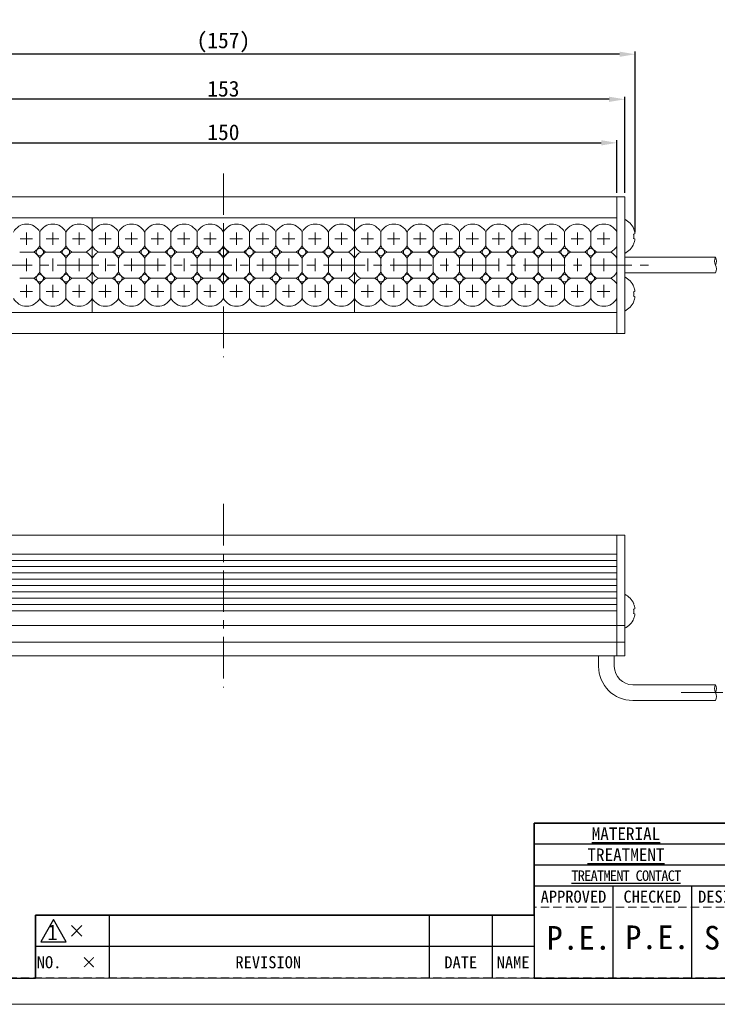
# Model space of a CAD drawing. Header units: millimetres. Extents: x -201 to 202, y 143 to 428.
# Tile 2 of 9: x -82 to 51, y 143 to 330. Entities that reach past the tile are written whole.
import ezdxf
from ezdxf.enums import TextEntityAlignment as Align

# ---------------------------------------------------------------- set-up
doc = ezdxf.new("R2010")
doc.units = ezdxf.units.MM
doc.header["$LTSCALE"] = 0.25
doc.linetypes.add('CENTER', pattern=[50.8, 31.75, -6.35, 6.35, -6.35])
doc.linetypes.add('HIDDEN', pattern=[9.525, 6.35, -3.175])
for name, color, linetype, lineweight in [('BASE', 7, 'Continuous', 20), ('CABLE', 7, 'Continuous', 20), ('CENTER', 1, 'CENTER', 9), ('DIMENSION', 6, 'Continuous', 9), ('LED LENS', 7, 'Continuous', 20), ('MXB8146', 7, 'Continuous', 20), ('SIDE PLATE', 7, 'Continuous', 20)]:
    doc.layers.add(name, color=color, linetype=linetype, lineweight=lineweight)
doc.layers.add('EMPTY LINE', color=252, linetype='Continuous', lineweight=0, plot=False)
doc.layers.add('FORM', color=7, linetype='Continuous')
doc.styles.add('VS Standard', font='msgothic.ttc', dxfattribs={"height": 3})
doc.styles.add('VS Standard(小)', font='txt', dxfattribs={"height": 2.4})
doc.dimstyles.new('VS Standard x1', dxfattribs={"dimtxt": 3, "dimasz": 3, "dimexe": 0.5, "dimexo": 0.8, "dimgap": 0.5, "dimtad": 3, "dimrnd": 0.0001, "dimzin": 9, "dimdsep": 46, "dimtxsty": 'VS Standard', "dimcen": 0, "dimaunit": 1, "dimadec": 0, "dimazin": 2, "dimtfac": 1, "dimtmove": 0, "dimatfit": 2, "dimfxl": 1, "dimtolj": 1, "dimtzin": 0, "dimarcsym": 0})

# ---------------------------------------------------------------- blocks, each defined once
blk = doc.blocks.new('表題欄金物用_ver2.0.0')
at = {"layer": 'FORM', "color": 0}
for p, q in [((-11, 40.5), (-191, 40.5)), ((-191, 40.5), (-191, 28.5)), ((-39, 36.5), (-191, 36.5)), ((-39, 32.5), (-191, 32.5)), ((-11, 28.5), (-191, 28.5)), ((-191, 28.5), (-191, 11)), ((-176, 28.5), (-176, 11)), ((-161, 28.5), (-161, 11)), ((-272, 23), (-286, 23)), ((-286, 23), (-286, 17)), ((-211, 23), (-272, 23)), ((-272, 23), (-272, 17)), ((-211, 23), (-211, 17)), ((-199, 23), (-211, 23)), ((-199, 23), (-199, 17)), ((-191, 23), (-199, 23)), ((-279.19, 21), (-277.19, 19)), ((-279.19, 19), (-277.19, 21)), ((-286, 17), (-286, 11)), ((-272, 17), (-286, 17)), ((-272, 17), (-272, 11)), ((-211, 17), (-272, 17)), ((-211, 17), (-211, 11)), ((-199, 17), (-211, 17)), ((-199, 17), (-199, 11)), ((-191, 17), (-199, 17)), ((-191, 11), (-11, 11))]:
    blk.add_line(p, q, dxfattribs=at)
at = {"layer": 'FORM', "color": 0, "linetype": 'HIDDEN', "lineweight": 9}
blk.add_line((-131, 24.5), (-191, 24.5), dxfattribs=at)
at = {"layer": 'FORM', "color": 0, "lineweight": 15}
blk.add_line((-191, 11), (-286, 11), dxfattribs=at)
at = {"layer": 'FORM', "color": 0}
blk.add_lwpolyline([(-282.58, 22.13), (-285.01, 17.93), (-280.16, 17.93)], close=True, dxfattribs=at)
at = {"layer": 'FORM', "color": 0, "attachment_point": 5}
for s, insert, char_height, width, style in [('{\\LMATERIAL}', (-173.5, 38.5), 2.4, 36.5, 'VS Standard(小)'), ('{\\LTREATMENT}', (-173.5, 34.5), 2.4, 36.5, 'VS Standard(小)'), ('{\\T0.9;\\LTREATMENT CONTACT}', (-173.5, 30.5), 2, 36.5, 'VS Standard(小)'), ('{\\fＭＳ ゴシック|b0|i0|c128|p49;APPROVED}', (-183.5, 26.5), 2.3, 15, 'VS Standard'), ('{\\fＭＳ ゴシック|b0|i0|c128|p49;CHECKED}', (-168.5, 26.5), 2.3, 15, 'VS Standard'), ('{\\fＭＳ ゴシック|b0|i0|c128|p49;DESIGNED}', (-153.5, 26.5), 2.3, 15, 'VS Standard'), ('NO.', (-283.44, 14), 2.3, 14, 'VS Standard'), ('\\pxi-3,l4,t4;×^I', (-276.99, 14), 2.3, 14, 'VS Standard'), ('REVISION', (-241.67, 14), 2.3, 46, 'VS Standard'), ('{\\fMS Gothic|b0|i0|c128|p49;DATE}', (-204.99, 14), 2.3, 12, 'VS Standard'), ('NAME', (-195, 14), 2.3, 8, 'VS Standard')]:
    blk.add_mtext(s, dxfattribs=dict(at, insert=insert, char_height=char_height, width=width, style=style))
at = {"layer": 'FORM', "color": 0, "insert": (-282.79, 19.73), "char_height": 3, "attachment_point": 5, "style": 'VS Standard'}
blk.add_mtext('1', dxfattribs=at)
at = {"layer": 'FORM', "color": 0}
for tag, height, style, p in [('材料', 2.8, 'VS Standard', (-133, 38.5)), ('一般面取', 2.8, 'VS Standard', (-57, 38.5)), ('処理', 2.8, 'VS Standard', (-133, 34.5)), ('仕上', 2.8, 'VS Standard', (-57, 34.5)), ('処理接点', 2.8, 'VS Standard', (-133, 30.5)), ('偏芯', 2.8, 'VS Standard', (-57, 30.5)), ('一般公差', 2.4, 'VS Standard(小)', (-106, 26.31)), ('適用（機種名）', 3.6, 'VS Standard', (-44.75, 24.75)), ('角度', 2.4, 'VS Standard(小)', (-106, 21.94)), ('SCALE', 2.4, 'VS Standard(小)', (-106, 17.56)), ('NAME', 3.5, 'VS Standard', (-44.75, 18.5)), ('DRAW_NO.', 3.5, 'VS Standard', (-44.75, 13.5)), ('DATE', 2.4, 'VS Standard(小)', (-106, 13.19))]:
    blk.add_attdef(tag, text='', height=height, dxfattribs=dict(at, style=style)).set_placement(p, align=Align.MIDDLE_CENTER)
at = {"layer": 'FORM', "color": 0, "style": 'VS Standard'}
for tag, p in [('APPROVED', (-182.5, 15.06)), ('CHECKED', (-167.5, 15.18)), ('DESIGNED', (-152.5, 15.09)), ('DRAWN', (-137.5, 15.23))]:
    blk.add_attdef(tag, text='', height=4.5, dxfattribs=at).set_placement(p, align=Align.BOTTOM_CENTER)
blk = doc.blocks.new('*D122')
at = {"layer": 'Defpoints', "color": 0}
for p in [(32.28, 306.92), (-117.72, 296.6), (32.28, 296.6)]:
    blk.add_point(p, dxfattribs=at)
at = {"layer": 'DIMENSION', "color": 0, "lineweight": -2}
for p, q in [((-117.72, 297.4), (-117.72, 307.42)), ((-114.72, 306.92), (29.28, 306.92)), ((32.28, 297.4), (32.28, 307.42))]:
    blk.add_line(p, q, dxfattribs=at)
at = {"layer": 'DIMENSION', "color": 0}
for points in [[(-114.72, 307.42), (-114.72, 306.42), (-117.72, 306.92)], [(29.28, 306.42), (29.28, 307.42), (32.28, 306.92)]]:
    blk.add_solid(points, dxfattribs=at)
at = {"layer": 'DIMENSION', "color": 0, "insert": (-42.72, 308.92), "char_height": 3, "attachment_point": 5, "style": 'VS Standard'}
blk.add_mtext('\\A1;150', dxfattribs=at)
blk = doc.blocks.new('*D123')
at = {"layer": 'Defpoints', "color": 0}
for p in [(-119.22, 315.21), (-119.22, 296.6), (33.78, 296.6)]:
    blk.add_point(p, dxfattribs=at)
at = {"layer": 'DIMENSION', "color": 0, "lineweight": -2}
for p, q in [((-119.22, 297.4), (-119.22, 315.71)), ((33.78, 297.4), (33.78, 315.71)), ((30.78, 315.21), (-116.22, 315.21))]:
    blk.add_line(p, q, dxfattribs=at)
at = {"layer": 'DIMENSION', "color": 0}
for points in [[(-116.22, 315.71), (-116.22, 314.71), (-119.22, 315.21)], [(30.78, 314.71), (30.78, 315.71), (33.78, 315.21)]]:
    blk.add_solid(points, dxfattribs=at)
at = {"layer": 'DIMENSION', "color": 0, "insert": (-42.72, 317.21), "char_height": 3, "attachment_point": 5, "style": 'VS Standard'}
blk.add_mtext('\\A1;153', dxfattribs=at)
blk = doc.blocks.new('*D124')
at = {"layer": 'Defpoints', "color": 0}
for p in [(-121.22, 323.8), (-121.22, 289.15), (35.78, 289.12)]:
    blk.add_point(p, dxfattribs=at)
at = {"layer": 'DIMENSION', "color": 0, "lineweight": -2}
for p, q in [((-121.22, 289.95), (-121.22, 324.3)), ((32.78, 323.8), (-118.22, 323.8)), ((35.78, 289.92), (35.78, 324.3))]:
    blk.add_line(p, q, dxfattribs=at)
at = {"layer": 'DIMENSION', "color": 0}
for points in [[(-118.22, 324.3), (-118.22, 323.3), (-121.22, 323.8)], [(32.78, 323.3), (32.78, 324.3), (35.78, 323.8)]]:
    blk.add_solid(points, dxfattribs=at)
at = {"layer": 'DIMENSION', "color": 0, "insert": (-42.72, 326.05), "char_height": 3, "attachment_point": 5, "style": 'VS Standard'}
blk.add_mtext('\\A1;\\A1;(157)', dxfattribs=at)

msp = doc.modelspace()

# ---------------------------------------------------------------- linework, layer by layer
at = {"layer": 'BASE'}
for p, q in [((-117.72, 296.604), (32.28, 296.604)), ((32.28, 296.604), (32.28, 270.604)), ((-117.72, 292.604), (32.28, 292.604)), ((32.28, 292.604), (-19.22, 292.604)), ((32.28, 274.604), (-117.72, 274.604)), ((-19.22, 274.604), (32.28, 274.604)), ((32.28, 270.604), (-117.72, 270.604)), ((-117.72, 232.151), (32.28, 232.151)), ((32.28, 232.151), (32.28, 209.151)), ((32.28, 232.151), (32.28, 209.151)), ((32.28, 228.551), (-117.72, 228.551)), ((-117.72, 227.351), (32.28, 227.351)), ((32.28, 226.151), (-117.72, 226.151)), ((-117.72, 224.951), (32.28, 224.951)), ((32.28, 223.751), (-117.72, 223.751)), ((-117.72, 222.551), (32.28, 222.551)), ((32.28, 221.351), (-117.72, 221.351)), ((-117.72, 220.151), (32.28, 220.151)), ((32.28, 218.951), (-117.72, 218.951)), ((-117.72, 217.751), (32.28, 217.751)), ((32.28, 214.951), (-117.72, 214.951)), ((-117.72, 211.751), (32.28, 211.751)), ((32.28, 209.151), (-117.72, 209.151))]:
    msp.add_line(p, q, dxfattribs=at)
at = {"layer": 'CABLE'}
for p, q in [((51.049, 285.104), (33.78, 285.104)), ((51.057, 282.156), (33.78, 282.156)), ((28.78, 209.151), (28.78, 207.151)), ((31.78, 207.151), (31.78, 209.151)), ((51.057, 203.651), (35.28, 203.651)), ((35.28, 200.651), (51.057, 200.651))]:
    msp.add_line(p, q, dxfattribs=at)
for centre, radius, start, end in [((52.323, 284.367), 1.465, 149.79641, 210.20359), ((49.791, 284.367), 1.465, 329.79641, 30.20359), ((49.791, 282.893), 1.465, 329.79641, 30.20359), ((35.28, 207.151), 6.5, 180, 270), ((35.28, 207.151), 3.5, 180, 270), ((52.323, 202.914), 1.465, 149.79641, 210.20359), ((49.791, 202.914), 1.465, 329.79641, 30.20359), ((49.694, 201.414), 1.562, 330.75211, 29.24789)]:
    msp.add_arc(centre, radius, start, end, dxfattribs=at)
at = {"layer": 'CENTER'}
for p, q in [((-42.72, 301.104), (-42.72, 266.104)), ((-125.22, 283.604), (39.78, 283.604)), ((-42.72, 238.151), (-42.72, 203.151)), ((44.496, 202.177), (57.618, 202.177))]:
    msp.add_line(p, q, dxfattribs=at)
at = {"layer": 'CENTER', "ltscale": 0.3}
for p, q in [((-80.22, 289.854), (-80.22, 287.354)), ((-75.22, 289.854), (-75.22, 287.354)), ((-70.22, 289.854), (-70.22, 287.354)), ((-65.22, 289.854), (-65.22, 287.354)), ((-60.22, 289.854), (-60.22, 287.354)), ((-55.22, 289.854), (-55.22, 287.354)), ((-50.22, 289.854), (-50.22, 287.354)), ((-45.22, 289.854), (-45.22, 287.354)), ((-40.22, 289.854), (-40.22, 287.354)), ((-35.22, 289.854), (-35.22, 287.354)), ((-30.22, 289.854), (-30.22, 287.354)), ((-25.22, 289.854), (-25.22, 287.354)), ((-20.22, 289.854), (-20.22, 287.354)), ((-15.22, 289.854), (-15.22, 287.354)), ((-10.22, 289.854), (-10.22, 287.354)), ((-5.22, 289.854), (-5.22, 287.354)), ((-0.22, 289.854), (-0.22, 287.354)), ((4.78, 289.854), (4.78, 287.354)), ((9.78, 289.854), (9.78, 287.354)), ((14.78, 289.854), (14.78, 287.354)), ((19.78, 289.854), (19.78, 287.354)), ((24.78, 289.854), (24.78, 287.354)), ((29.78, 289.854), (29.78, 287.354)), ((-81.47, 288.604), (-78.97, 288.604)), ((-76.47, 288.604), (-73.97, 288.604)), ((-71.47, 288.604), (-68.97, 288.604)), ((-66.47, 288.604), (-63.97, 288.604)), ((-61.47, 288.604), (-58.97, 288.604)), ((-56.47, 288.604), (-53.97, 288.604)), ((-51.47, 288.604), (-48.97, 288.604)), ((-46.47, 288.604), (-43.97, 288.604)), ((-41.47, 288.604), (-38.97, 288.604)), ((-36.47, 288.604), (-33.97, 288.604)), ((-31.47, 288.604), (-28.97, 288.604)), ((-26.47, 288.604), (-23.97, 288.604)), ((-21.47, 288.604), (-18.97, 288.604)), ((-16.47, 288.604), (-13.97, 288.604)), ((-11.47, 288.604), (-8.97, 288.604)), ((-6.47, 288.604), (-3.97, 288.604)), ((-1.47, 288.604), (1.03, 288.604)), ((3.53, 288.604), (6.03, 288.604)), ((8.53, 288.604), (11.03, 288.604)), ((13.53, 288.604), (16.03, 288.604)), ((18.53, 288.604), (21.03, 288.604)), ((23.53, 288.604), (26.03, 288.604)), ((28.53, 288.604), (31.03, 288.604)), ((-80.22, 284.854), (-80.22, 282.354)), ((-75.22, 284.854), (-75.22, 282.354)), ((-70.22, 284.854), (-70.22, 282.354)), ((-65.22, 284.854), (-65.22, 282.354)), ((-60.22, 284.854), (-60.22, 282.354)), ((-55.22, 284.854), (-55.22, 282.354)), ((-50.22, 284.854), (-50.22, 282.354)), ((-45.22, 284.854), (-45.22, 282.354)), ((-40.22, 284.854), (-40.22, 282.354)), ((-35.22, 284.854), (-35.22, 282.354)), ((-30.22, 284.854), (-30.22, 282.354)), ((-25.22, 284.854), (-25.22, 282.354)), ((-20.22, 284.854), (-20.22, 282.354)), ((-15.22, 284.854), (-15.22, 282.354)), ((-10.22, 284.854), (-10.22, 282.354)), ((-5.22, 284.854), (-5.22, 282.354)), ((-0.22, 284.854), (-0.22, 282.354)), ((4.78, 284.854), (4.78, 282.354)), ((9.78, 284.854), (9.78, 282.354)), ((14.78, 284.854), (14.78, 282.354)), ((19.78, 284.854), (19.78, 282.354)), ((24.78, 284.854), (24.78, 282.354)), ((29.78, 284.854), (29.78, 282.354)), ((-80.22, 279.854), (-80.22, 277.354)), ((-75.22, 279.854), (-75.22, 277.354)), ((-70.22, 279.854), (-70.22, 277.354)), ((-65.22, 279.854), (-65.22, 277.354)), ((-60.22, 279.854), (-60.22, 277.354)), ((-55.22, 279.854), (-55.22, 277.354)), ((-50.22, 279.854), (-50.22, 277.354)), ((-45.22, 279.854), (-45.22, 277.354)), ((-40.22, 279.854), (-40.22, 277.354)), ((-35.22, 279.854), (-35.22, 277.354)), ((-30.22, 279.854), (-30.22, 277.354)), ((-25.22, 279.854), (-25.22, 277.354)), ((-20.22, 279.854), (-20.22, 277.354)), ((-15.22, 279.854), (-15.22, 277.354)), ((-10.22, 279.854), (-10.22, 277.354)), ((-5.22, 279.854), (-5.22, 277.354)), ((-0.22, 279.854), (-0.22, 277.354)), ((4.78, 279.854), (4.78, 277.354)), ((9.78, 279.854), (9.78, 277.354)), ((14.78, 279.854), (14.78, 277.354)), ((19.78, 279.854), (19.78, 277.354)), ((24.78, 279.854), (24.78, 277.354)), ((29.78, 279.854), (29.78, 277.354)), ((-81.47, 278.604), (-78.97, 278.604)), ((-76.47, 278.604), (-73.97, 278.604)), ((-71.47, 278.604), (-68.97, 278.604)), ((-66.47, 278.604), (-63.97, 278.604)), ((-61.47, 278.604), (-58.97, 278.604)), ((-56.47, 278.604), (-53.97, 278.604)), ((-51.47, 278.604), (-48.97, 278.604)), ((-46.47, 278.604), (-43.97, 278.604)), ((-41.47, 278.604), (-38.97, 278.604)), ((-36.47, 278.604), (-33.97, 278.604)), ((-31.47, 278.604), (-28.97, 278.604)), ((-26.47, 278.604), (-23.97, 278.604)), ((-21.47, 278.604), (-18.97, 278.604)), ((-16.47, 278.604), (-13.97, 278.604)), ((-11.47, 278.604), (-8.97, 278.604)), ((-6.47, 278.604), (-3.97, 278.604)), ((-1.47, 278.604), (1.03, 278.604)), ((3.53, 278.604), (6.03, 278.604)), ((8.53, 278.604), (11.03, 278.604)), ((13.53, 278.604), (16.03, 278.604)), ((18.53, 278.604), (21.03, 278.604)), ((23.53, 278.604), (26.03, 278.604)), ((28.53, 278.604), (31.03, 278.604))]:
    msp.add_line(p, q, dxfattribs=at)
at = {"layer": 'EMPTY LINE'}
msp.add_line((-201.5, 142.75), (201.5, 142.75), dxfattribs=at)
at = {"layer": 'FORM', "linetype": 'HIDDEN'}
msp.add_lwpolyline([(-196.5, 422.75), (196.5, 422.75), (196.5, 147.75), (-196.5, 147.75)], close=True, dxfattribs=at)
at = {"layer": 'FORM'}
msp.add_lwpolyline([(-196.5, 422.75), (-196.5, 147.75), (-78.5, 147.75), (-78.5, 159.75), (16.5, 159.75), (16.5, 177.25), (196.5, 177.25), (196.5, 422.75), (-196.5, 422.75)], close=True, dxfattribs=at)
at = {"layer": 'LED LENS'}
for p, q in [((-67.72, 292.604), (-117.72, 292.604)), ((-67.72, 289.927), (-67.72, 292.604)), ((-17.72, 292.604), (-67.72, 292.604)), ((-67.72, 292.604), (-67.72, 289.927)), ((-17.72, 289.927), (-17.72, 292.604)), ((32.28, 292.604), (-17.72, 292.604)), ((-17.72, 292.604), (-17.72, 289.927)), ((32.28, 289.927), (32.28, 292.604)), ((-77.72, 289.927), (-77.72, 288.604)), ((-72.72, 289.927), (-72.72, 288.604)), ((-67.72, 289.927), (-67.72, 288.604)), ((-67.72, 287.281), (-67.72, 289.927)), ((-62.72, 289.927), (-62.72, 288.604)), ((-57.72, 289.927), (-57.72, 288.604)), ((-52.72, 289.927), (-52.72, 288.604)), ((-47.72, 289.927), (-47.72, 288.604)), ((-42.72, 289.927), (-42.72, 288.604)), ((-37.72, 289.927), (-37.72, 288.604)), ((-32.72, 289.927), (-32.72, 288.604)), ((-27.72, 289.927), (-27.72, 288.604)), ((-22.72, 289.927), (-22.72, 288.604)), ((-17.72, 289.927), (-17.72, 288.604)), ((-17.72, 287.281), (-17.72, 289.927)), ((-12.72, 289.927), (-12.72, 288.604)), ((-7.72, 289.927), (-7.72, 288.604)), ((-2.72, 289.927), (-2.72, 288.604)), ((2.28, 289.927), (2.28, 288.604)), ((7.28, 289.927), (7.28, 288.604)), ((12.28, 289.927), (12.28, 288.604)), ((17.28, 289.927), (17.28, 288.604)), ((22.28, 289.927), (22.28, 288.604)), ((27.28, 289.927), (27.28, 288.604)), ((32.28, 289.927), (32.28, 288.604)), ((-77.72, 288.604), (-77.72, 287.281)), ((-72.72, 288.604), (-72.72, 287.281)), ((-67.72, 288.604), (-67.72, 287.281)), ((-67.72, 284.927), (-67.72, 287.281)), ((-67.72, 287.281), (-67.72, 284.927)), ((-62.72, 288.604), (-62.72, 287.281)), ((-57.72, 288.604), (-57.72, 287.281)), ((-52.72, 288.604), (-52.72, 287.281)), ((-47.72, 288.604), (-47.72, 287.281)), ((-42.72, 288.604), (-42.72, 287.281)), ((-37.72, 288.604), (-37.72, 287.281)), ((-32.72, 288.604), (-32.72, 287.281)), ((-27.72, 288.604), (-27.72, 287.281)), ((-22.72, 288.604), (-22.72, 287.281)), ((-17.72, 288.604), (-17.72, 287.281)), ((-17.72, 284.927), (-17.72, 287.281)), ((-17.72, 287.281), (-17.72, 284.927)), ((-12.72, 288.604), (-12.72, 287.281)), ((-7.72, 288.604), (-7.72, 287.281)), ((-2.72, 288.604), (-2.72, 287.281)), ((2.28, 288.604), (2.28, 287.281)), ((7.28, 288.604), (7.28, 287.281)), ((12.28, 288.604), (12.28, 287.281)), ((17.28, 288.604), (17.28, 287.281)), ((22.28, 288.604), (22.28, 287.281)), ((27.28, 288.604), (27.28, 287.281)), ((32.28, 288.604), (32.28, 287.281)), ((32.28, 284.927), (32.28, 287.281)), ((-81.543, 286.104), (-78.897, 286.104)), ((-76.543, 286.104), (-73.897, 286.104)), ((-71.543, 286.104), (-68.897, 286.104)), ((-66.543, 286.104), (-63.897, 286.104)), ((-61.543, 286.104), (-58.897, 286.104)), ((-56.543, 286.104), (-53.897, 286.104)), ((-51.543, 286.104), (-48.897, 286.104)), ((-46.543, 286.104), (-43.897, 286.104)), ((-41.543, 286.104), (-38.897, 286.104)), ((-36.543, 286.104), (-33.897, 286.104)), ((-31.543, 286.104), (-28.897, 286.104)), ((-26.543, 286.104), (-23.897, 286.104)), ((-21.543, 286.104), (-18.897, 286.104)), ((-16.543, 286.104), (-13.897, 286.104)), ((-11.543, 286.104), (-8.897, 286.104)), ((-6.543, 286.104), (-3.897, 286.104)), ((-1.543, 286.104), (1.103, 286.104)), ((3.457, 286.104), (6.103, 286.104)), ((8.457, 286.104), (11.103, 286.104)), ((13.457, 286.104), (16.103, 286.104)), ((18.457, 286.104), (21.103, 286.104)), ((23.457, 286.104), (26.103, 286.104)), ((28.457, 286.104), (31.103, 286.104)), ((-77.72, 284.927), (-77.72, 283.604)), ((-77.72, 283.604), (-77.72, 282.281)), ((-72.72, 284.927), (-72.72, 283.604)), ((-72.72, 283.604), (-72.72, 282.281)), ((-67.72, 284.927), (-67.72, 283.604)), ((-67.72, 282.281), (-67.72, 284.927)), ((-67.72, 283.604), (-67.72, 282.281)), ((-62.72, 284.927), (-62.72, 283.604)), ((-62.72, 283.604), (-62.72, 282.281)), ((-57.72, 284.927), (-57.72, 283.604)), ((-57.72, 283.604), (-57.72, 282.281)), ((-52.72, 284.927), (-52.72, 283.604)), ((-52.72, 283.604), (-52.72, 282.281)), ((-47.72, 284.927), (-47.72, 283.604)), ((-47.72, 283.604), (-47.72, 282.281)), ((-42.72, 284.927), (-42.72, 283.604)), ((-42.72, 283.604), (-42.72, 282.281)), ((-37.72, 284.927), (-37.72, 283.604)), ((-37.72, 283.604), (-37.72, 282.281)), ((-32.72, 284.927), (-32.72, 283.604)), ((-32.72, 283.604), (-32.72, 282.281)), ((-27.72, 284.927), (-27.72, 283.604)), ((-27.72, 283.604), (-27.72, 282.281)), ((-22.72, 284.927), (-22.72, 283.604)), ((-22.72, 283.604), (-22.72, 282.281)), ((-17.72, 284.927), (-17.72, 283.604)), ((-17.72, 282.281), (-17.72, 284.927)), ((-17.72, 283.604), (-17.72, 282.281)), ((-12.72, 284.927), (-12.72, 283.604)), ((-12.72, 283.604), (-12.72, 282.281)), ((-7.72, 284.927), (-7.72, 283.604)), ((-7.72, 283.604), (-7.72, 282.281)), ((-2.72, 284.927), (-2.72, 283.604)), ((-2.72, 283.604), (-2.72, 282.281)), ((2.28, 284.927), (2.28, 283.604)), ((2.28, 283.604), (2.28, 282.281)), ((7.28, 284.927), (7.28, 283.604)), ((7.28, 283.604), (7.28, 282.281)), ((12.28, 284.927), (12.28, 283.604)), ((12.28, 283.604), (12.28, 282.281)), ((17.28, 284.927), (17.28, 283.604)), ((17.28, 283.604), (17.28, 282.281)), ((22.28, 284.927), (22.28, 283.604)), ((22.28, 283.604), (22.28, 282.281)), ((27.28, 284.927), (27.28, 283.604)), ((27.28, 283.604), (27.28, 282.281)), ((32.28, 284.927), (32.28, 283.604)), ((32.28, 283.604), (32.28, 282.281)), ((-67.72, 279.927), (-67.72, 282.281)), ((-67.72, 282.281), (-67.72, 279.927)), ((-17.72, 279.927), (-17.72, 282.281)), ((-17.72, 282.281), (-17.72, 279.927)), ((32.28, 279.927), (32.28, 282.281)), ((-81.543, 281.104), (-78.897, 281.104)), ((-77.72, 279.927), (-77.72, 278.604)), ((-76.543, 281.104), (-73.897, 281.104)), ((-72.72, 279.927), (-72.72, 278.604)), ((-71.543, 281.104), (-68.897, 281.104)), ((-67.72, 279.927), (-67.72, 278.604)), ((-67.72, 277.281), (-67.72, 279.927)), ((-63.897, 281.104), (-66.543, 281.104)), ((-62.72, 278.604), (-62.72, 279.927)), ((-61.543, 281.104), (-58.897, 281.104)), ((-57.72, 279.927), (-57.72, 278.604)), ((-56.543, 281.104), (-53.897, 281.104)), ((-52.72, 279.927), (-52.72, 278.604)), ((-51.543, 281.104), (-48.897, 281.104)), ((-47.72, 279.927), (-47.72, 278.604)), ((-46.543, 281.104), (-43.897, 281.104)), ((-42.72, 279.927), (-42.72, 278.604)), ((-41.543, 281.104), (-38.897, 281.104)), ((-37.72, 279.927), (-37.72, 278.604)), ((-36.543, 281.104), (-33.897, 281.104)), ((-32.72, 279.927), (-32.72, 278.604)), ((-31.543, 281.104), (-28.897, 281.104)), ((-27.72, 279.927), (-27.72, 278.604)), ((-26.543, 281.104), (-23.897, 281.104)), ((-22.72, 279.927), (-22.72, 278.604)), ((-21.543, 281.104), (-18.897, 281.104)), ((-17.72, 279.927), (-17.72, 278.604)), ((-17.72, 277.281), (-17.72, 279.927)), ((-13.897, 281.104), (-16.543, 281.104)), ((-12.72, 278.604), (-12.72, 279.927)), ((-11.543, 281.104), (-8.897, 281.104)), ((-7.72, 279.927), (-7.72, 278.604)), ((-6.543, 281.104), (-3.897, 281.104)), ((-2.72, 279.927), (-2.72, 278.604)), ((-1.543, 281.104), (1.103, 281.104)), ((2.28, 279.927), (2.28, 278.604)), ((3.457, 281.104), (6.103, 281.104)), ((7.28, 279.927), (7.28, 278.604)), ((8.457, 281.104), (11.103, 281.104)), ((12.28, 279.927), (12.28, 278.604)), ((13.457, 281.104), (16.103, 281.104)), ((17.28, 279.927), (17.28, 278.604)), ((18.457, 281.104), (21.103, 281.104)), ((22.28, 279.927), (22.28, 278.604)), ((23.457, 281.104), (26.103, 281.104)), ((27.28, 279.927), (27.28, 278.604)), ((28.457, 281.104), (31.103, 281.104)), ((32.28, 279.927), (32.28, 278.604)), ((-77.72, 278.604), (-77.72, 277.281)), ((-72.72, 278.604), (-72.72, 277.281)), ((-67.72, 278.604), (-67.72, 277.281)), ((-62.72, 277.281), (-62.72, 278.604)), ((-57.72, 278.604), (-57.72, 277.281)), ((-52.72, 278.604), (-52.72, 277.281)), ((-47.72, 278.604), (-47.72, 277.281)), ((-42.72, 278.604), (-42.72, 277.281)), ((-37.72, 278.604), (-37.72, 277.281)), ((-32.72, 278.604), (-32.72, 277.281)), ((-27.72, 278.604), (-27.72, 277.281)), ((-22.72, 278.604), (-22.72, 277.281)), ((-17.72, 278.604), (-17.72, 277.281)), ((-12.72, 277.281), (-12.72, 278.604)), ((-7.72, 278.604), (-7.72, 277.281)), ((-2.72, 278.604), (-2.72, 277.281)), ((2.28, 278.604), (2.28, 277.281)), ((7.28, 278.604), (7.28, 277.281)), ((12.28, 278.604), (12.28, 277.281)), ((17.28, 278.604), (17.28, 277.281)), ((22.28, 278.604), (22.28, 277.281)), ((27.28, 278.604), (27.28, 277.281)), ((32.28, 278.604), (32.28, 277.281)), ((-67.72, 274.604), (-67.72, 277.281)), ((-67.72, 277.281), (-67.72, 274.604)), ((-17.72, 274.604), (-17.72, 277.281)), ((-17.72, 277.281), (-17.72, 274.604)), ((32.28, 274.604), (32.28, 277.281)), ((-117.72, 274.604), (-67.72, 274.604)), ((-67.72, 274.604), (-17.72, 274.604)), ((-17.72, 274.604), (32.28, 274.604))]:
    msp.add_line(p, q, dxfattribs=at)
for centre in [(-77.72, 286.104), (-72.72, 286.104), (-62.72, 286.104), (-57.72, 286.104), (-52.72, 286.104), (-47.72, 286.104), (-42.72, 286.104), (-37.72, 286.104), (-32.72, 286.104), (-27.72, 286.104), (-22.72, 286.104), (-12.72, 286.104), (-7.72, 286.104), (-2.72, 286.104), (2.28, 286.104), (7.28, 286.104), (12.28, 286.104), (17.28, 286.104), (22.28, 286.104), (27.28, 286.104), (-77.72, 281.104), (-72.72, 281.104), (-62.72, 281.104), (-57.72, 281.104), (-52.72, 281.104), (-47.72, 281.104), (-42.72, 281.104), (-37.72, 281.104), (-32.72, 281.104), (-27.72, 281.104), (-22.72, 281.104), (-12.72, 281.104), (-7.72, 281.104), (-2.72, 281.104), (2.28, 281.104), (7.28, 281.104), (12.28, 281.104), (17.28, 281.104), (22.28, 281.104), (27.28, 281.104)]:
    msp.add_circle(centre, 0.7, dxfattribs=at)
for centre, start, end in [((-80.22, 288.604), 27.88557, 152.11443), ((-75.22, 288.604), 27.88557, 152.11443), ((-70.22, 288.604), 27.88557, 152.11443), ((-65.22, 288.604), 27.88557, 152.11443), ((-60.22, 288.604), 27.88557, 152.11443), ((-55.22, 288.604), 27.88557, 152.11443), ((-50.22, 288.604), 27.88557, 152.11443), ((-45.22, 288.604), 27.88557, 152.11443), ((-40.22, 288.604), 27.88557, 152.11443), ((-35.22, 288.604), 27.88557, 152.11443), ((-30.22, 288.604), 27.88557, 152.11443), ((-25.22, 288.604), 27.88557, 152.11443), ((-20.22, 288.604), 27.88557, 152.11443), ((-15.22, 288.604), 27.88557, 152.11443), ((-10.22, 288.604), 27.88557, 152.11443), ((-5.22, 288.604), 27.88557, 152.11443), ((-0.22, 288.604), 27.88557, 152.11443), ((4.78, 288.604), 27.88557, 152.11443), ((9.78, 288.604), 27.88557, 152.11443), ((14.78, 288.604), 27.88557, 152.11443), ((19.78, 288.604), 27.88557, 152.11443), ((24.78, 288.604), 27.88557, 152.11443), ((29.78, 288.604), 27.88557, 152.11443), ((-80.22, 288.604), 315, 332.11443), ((-75.22, 288.604), 207.88557, 225), ((-75.22, 288.604), 315, 332.11443), ((-70.22, 288.604), 207.88557, 225), ((-70.22, 288.604), 297.88557, 332.11443), ((-65.22, 288.604), 207.88557, 242.11443), ((-65.22, 288.604), 315, 332.11443), ((-60.22, 288.604), 207.88557, 225), ((-60.22, 288.604), 315, 332.11443), ((-55.22, 288.604), 207.88557, 225), ((-55.22, 288.604), 315, 332.11443), ((-50.22, 288.604), 207.88557, 225), ((-50.22, 288.604), 315, 332.11443), ((-45.22, 288.604), 207.88557, 225), ((-45.22, 288.604), 315, 332.11443), ((-40.22, 288.604), 207.88557, 225), ((-40.22, 288.604), 315, 332.11443), ((-35.22, 288.604), 207.88557, 225), ((-35.22, 288.604), 315, 332.11443), ((-30.22, 288.604), 207.88557, 225), ((-30.22, 288.604), 315, 332.11443), ((-25.22, 288.604), 207.88557, 225), ((-25.22, 288.604), 315, 332.11443), ((-20.22, 288.604), 207.88557, 225), ((-20.22, 288.604), 297.88557, 332.11443), ((-15.22, 288.604), 207.88557, 242.11443), ((-15.22, 288.604), 315, 332.11443), ((-10.22, 288.604), 207.88557, 225), ((-10.22, 288.604), 315, 332.11443), ((-5.22, 288.604), 207.88557, 225), ((-5.22, 288.604), 315, 332.11443), ((-0.22, 288.604), 207.88557, 225), ((-0.22, 288.604), 315, 332.11443), ((4.78, 288.604), 207.88557, 225), ((4.78, 288.604), 315, 332.11443), ((9.78, 288.604), 207.88557, 225), ((9.78, 288.604), 315, 332.11443), ((14.78, 288.604), 207.88557, 225), ((14.78, 288.604), 315, 332.11443), ((19.78, 288.604), 207.88557, 225), ((19.78, 288.604), 315, 332.11443), ((24.78, 288.604), 207.88557, 225), ((24.78, 288.604), 315, 332.11443), ((29.78, 288.604), 207.88557, 225), ((29.78, 288.604), 297.88557, 332.11443), ((-80.22, 288.604), 297.88557, 315), ((-80.22, 283.604), 45, 62.11443), ((-80.22, 283.604), 27.88557, 45), ((-75.22, 283.604), 135, 152.11443), ((-75.22, 288.604), 225, 242.11443), ((-75.22, 283.604), 117.88557, 135), ((-75.22, 288.604), 297.88557, 315), ((-75.22, 283.604), 45, 62.11443), ((-75.22, 283.604), 27.88557, 45), ((-70.22, 283.604), 135, 152.11443), ((-70.22, 288.604), 225, 242.11443), ((-70.22, 283.604), 117.88557, 135), ((-70.22, 283.604), 27.88557, 62.11443), ((-65.22, 283.604), 117.88557, 152.11443), ((-65.22, 288.604), 297.88557, 315), ((-65.22, 283.604), 45, 62.11443), ((-65.22, 283.604), 27.88557, 45), ((-60.22, 283.604), 135, 152.11443), ((-60.22, 288.604), 225, 242.11443), ((-60.22, 283.604), 117.88557, 135), ((-60.22, 288.604), 297.88557, 315), ((-60.22, 283.604), 45, 62.11443), ((-60.22, 283.604), 27.88557, 45), ((-55.22, 283.604), 135, 152.11443), ((-55.22, 288.604), 225, 242.11443), ((-55.22, 283.604), 117.88557, 135), ((-55.22, 288.604), 297.88557, 315), ((-55.22, 283.604), 45, 62.11443), ((-55.22, 283.604), 27.88557, 45), ((-50.22, 283.604), 135, 152.11443), ((-50.22, 288.604), 225, 242.11443), ((-50.22, 283.604), 117.88557, 135), ((-50.22, 288.604), 297.88557, 315), ((-50.22, 283.604), 45, 62.11443), ((-50.22, 283.604), 27.88557, 45), ((-45.22, 283.604), 135, 152.11443), ((-45.22, 288.604), 225, 242.11443), ((-45.22, 283.604), 117.88557, 135), ((-45.22, 288.604), 297.88557, 315), ((-45.22, 283.604), 45, 62.11443), ((-45.22, 283.604), 27.88557, 45), ((-40.22, 283.604), 135, 152.11443), ((-40.22, 288.604), 225, 242.11443), ((-40.22, 283.604), 117.88557, 135), ((-40.22, 288.604), 297.88557, 315), ((-40.22, 283.604), 45, 62.11443), ((-40.22, 283.604), 27.88557, 45), ((-35.22, 283.604), 135, 152.11443), ((-35.22, 288.604), 225, 242.11443), ((-35.22, 283.604), 117.88557, 135), ((-35.22, 288.604), 297.88557, 315), ((-35.22, 283.604), 45, 62.11443), ((-35.22, 283.604), 27.88557, 45), ((-30.22, 283.604), 135, 152.11443), ((-30.22, 288.604), 225, 242.11443), ((-30.22, 283.604), 117.88557, 135), ((-30.22, 288.604), 297.88557, 315), ((-30.22, 283.604), 45, 62.11443), ((-30.22, 283.604), 27.88557, 45), ((-25.22, 283.604), 135, 152.11443), ((-25.22, 288.604), 225, 242.11443), ((-25.22, 283.604), 117.88557, 135), ((-25.22, 288.604), 297.88557, 315), ((-25.22, 283.604), 45, 62.11443), ((-25.22, 283.604), 27.88557, 45), ((-20.22, 283.604), 135, 152.11443), ((-20.22, 288.604), 225, 242.11443), ((-20.22, 283.604), 117.88557, 135), ((-20.22, 283.604), 27.88557, 62.11443), ((-15.22, 283.604), 117.88557, 152.11443), ((-15.22, 288.604), 297.88557, 315), ((-15.22, 283.604), 45, 62.11443), ((-15.22, 283.604), 27.88557, 45), ((-10.22, 283.604), 135, 152.11443), ((-10.22, 288.604), 225, 242.11443), ((-10.22, 283.604), 117.88557, 135), ((-10.22, 288.604), 297.88557, 315), ((-10.22, 283.604), 45, 62.11443), ((-10.22, 283.604), 27.88557, 45), ((-5.22, 283.604), 135, 152.11443), ((-5.22, 288.604), 225, 242.11443), ((-5.22, 283.604), 117.88557, 135), ((-5.22, 288.604), 297.88557, 315), ((-5.22, 283.604), 45, 62.11443), ((-5.22, 283.604), 27.88557, 45), ((-0.22, 283.604), 135, 152.11443), ((-0.22, 288.604), 225, 242.11443), ((-0.22, 283.604), 117.88557, 135), ((-0.22, 288.604), 297.88557, 315), ((-0.22, 283.604), 45, 62.11443), ((-0.22, 283.604), 27.88557, 45), ((4.78, 283.604), 135, 152.11443), ((4.78, 288.604), 225, 242.11443), ((4.78, 283.604), 117.88557, 135), ((4.78, 288.604), 297.88557, 315), ((4.78, 283.604), 45, 62.11443), ((4.78, 283.604), 27.88557, 45), ((9.78, 283.604), 135, 152.11443), ((9.78, 288.604), 225, 242.11443), ((9.78, 283.604), 117.88557, 135), ((9.78, 288.604), 297.88557, 315), ((9.78, 283.604), 45, 62.11443), ((9.78, 283.604), 27.88557, 45), ((14.78, 283.604), 135, 152.11443), ((14.78, 288.604), 225, 242.11443), ((14.78, 283.604), 117.88557, 135), ((14.78, 288.604), 297.88557, 315), ((14.78, 283.604), 45, 62.11443), ((14.78, 283.604), 27.88557, 45), ((19.78, 283.604), 135, 152.11443), ((19.78, 288.604), 225, 242.11443), ((19.78, 283.604), 117.88557, 135), ((19.78, 288.604), 297.88557, 315), ((19.78, 283.604), 45, 62.11443), ((19.78, 283.604), 27.88557, 45), ((24.78, 283.604), 135, 152.11443), ((24.78, 288.604), 225, 242.11443), ((24.78, 283.604), 117.88557, 135), ((24.78, 288.604), 297.88557, 315), ((24.78, 283.604), 45, 62.11443), ((24.78, 283.604), 27.88557, 45), ((29.78, 283.604), 135, 152.11443), ((29.78, 288.604), 225, 242.11443), ((29.78, 283.604), 117.88557, 135), ((29.78, 283.604), 27.88557, 62.11443), ((-80.22, 283.604), 297.88557, 315), ((-80.22, 283.604), 315, 332.11443), ((-75.22, 283.604), 207.88557, 225), ((-75.22, 283.604), 225, 242.11443), ((-75.22, 283.604), 297.88557, 315), ((-75.22, 283.604), 315, 332.11443), ((-70.22, 283.604), 207.88557, 225), ((-70.22, 283.604), 225, 242.11443), ((-70.22, 283.604), 297.88557, 332.11443), ((-65.22, 283.604), 207.88557, 242.11443), ((-65.22, 283.604), 297.88557, 315), ((-65.22, 283.604), 315, 332.11443), ((-60.22, 283.604), 207.88557, 225), ((-60.22, 283.604), 225, 242.11443), ((-60.22, 283.604), 297.88557, 315), ((-60.22, 283.604), 315, 332.11443), ((-55.22, 283.604), 207.88557, 225), ((-55.22, 283.604), 225, 242.11443), ((-55.22, 283.604), 297.88557, 315), ((-55.22, 283.604), 315, 332.11443), ((-50.22, 283.604), 207.88557, 225), ((-50.22, 283.604), 225, 242.11443), ((-50.22, 283.604), 297.88557, 315), ((-50.22, 283.604), 315, 332.11443), ((-45.22, 283.604), 207.88557, 225), ((-45.22, 283.604), 225, 242.11443), ((-45.22, 283.604), 297.88557, 315), ((-45.22, 283.604), 315, 332.11443), ((-40.22, 283.604), 207.88557, 225), ((-40.22, 283.604), 225, 242.11443), ((-40.22, 283.604), 297.88557, 315), ((-40.22, 283.604), 315, 332.11443), ((-35.22, 283.604), 207.88557, 225), ((-35.22, 283.604), 225, 242.11443), ((-35.22, 283.604), 297.88557, 315), ((-35.22, 283.604), 315, 332.11443), ((-30.22, 283.604), 207.88557, 225), ((-30.22, 283.604), 225, 242.11443), ((-30.22, 283.604), 297.88557, 315), ((-30.22, 283.604), 315, 332.11443), ((-25.22, 283.604), 207.88557, 225), ((-25.22, 283.604), 225, 242.11443), ((-25.22, 283.604), 297.88557, 315), ((-25.22, 283.604), 315, 332.11443), ((-20.22, 283.604), 207.88557, 225), ((-20.22, 283.604), 225, 242.11443), ((-20.22, 283.604), 297.88557, 332.11443), ((-15.22, 283.604), 207.88557, 242.11443), ((-15.22, 283.604), 297.88557, 315), ((-15.22, 283.604), 315, 332.11443), ((-10.22, 283.604), 207.88557, 225), ((-10.22, 283.604), 225, 242.11443), ((-10.22, 283.604), 297.88557, 315), ((-10.22, 283.604), 315, 332.11443), ((-5.22, 283.604), 207.88557, 225), ((-5.22, 283.604), 225, 242.11443), ((-5.22, 283.604), 297.88557, 315), ((-5.22, 283.604), 315, 332.11443), ((-0.22, 283.604), 207.88557, 225), ((-0.22, 283.604), 225, 242.11443), ((-0.22, 283.604), 297.88557, 315), ((-0.22, 283.604), 315, 332.11443), ((4.78, 283.604), 207.88557, 225), ((4.78, 283.604), 225, 242.11443), ((4.78, 283.604), 297.88557, 315), ((4.78, 283.604), 315, 332.11443), ((9.78, 283.604), 207.88557, 225), ((9.78, 283.604), 225, 242.11443), ((9.78, 283.604), 297.88557, 315), ((9.78, 283.604), 315, 332.11443), ((14.78, 283.604), 207.88557, 225), ((14.78, 283.604), 225, 242.11443), ((14.78, 283.604), 297.88557, 315), ((14.78, 283.604), 315, 332.11443), ((19.78, 283.604), 207.88557, 225), ((19.78, 283.604), 225, 242.11443), ((19.78, 283.604), 297.88557, 315), ((19.78, 283.604), 315, 332.11443), ((24.78, 283.604), 207.88557, 225), ((24.78, 283.604), 225, 242.11443), ((24.78, 283.604), 297.88557, 315), ((24.78, 283.604), 315, 332.11443), ((29.78, 283.604), 207.88557, 225), ((29.78, 283.604), 225, 242.11443), ((29.78, 283.604), 297.88557, 332.11443), ((-80.22, 278.604), 45, 62.11443), ((-80.22, 278.604), 27.88557, 45), ((-75.22, 278.604), 135, 152.11443), ((-75.22, 278.604), 117.88557, 135), ((-75.22, 278.604), 45, 62.11443), ((-75.22, 278.604), 27.88557, 45), ((-70.22, 278.604), 135, 152.11443), ((-70.22, 278.604), 117.88557, 135), ((-70.22, 278.604), 27.88557, 62.11443), ((-65.22, 278.604), 117.88557, 152.11443), ((-65.22, 278.604), 45, 62.11443), ((-65.22, 278.604), 27.88557, 45), ((-60.22, 278.604), 135, 152.11443), ((-60.22, 278.604), 117.88557, 135), ((-60.22, 278.604), 45, 62.11443), ((-60.22, 278.604), 27.88557, 45), ((-55.22, 278.604), 135, 152.11443), ((-55.22, 278.604), 117.88557, 135), ((-55.22, 278.604), 45, 62.11443), ((-55.22, 278.604), 27.88557, 45), ((-50.22, 278.604), 135, 152.11443), ((-50.22, 278.604), 117.88557, 135), ((-50.22, 278.604), 45, 62.11443), ((-50.22, 278.604), 27.88557, 45), ((-45.22, 278.604), 135, 152.11443), ((-45.22, 278.604), 117.88557, 135), ((-45.22, 278.604), 45, 62.11443), ((-45.22, 278.604), 27.88557, 45), ((-40.22, 278.604), 135, 152.11443), ((-40.22, 278.604), 117.88557, 135), ((-40.22, 278.604), 45, 62.11443), ((-40.22, 278.604), 27.88557, 45), ((-35.22, 278.604), 135, 152.11443), ((-35.22, 278.604), 117.88557, 135), ((-35.22, 278.604), 45, 62.11443), ((-35.22, 278.604), 27.88557, 45), ((-30.22, 278.604), 135, 152.11443), ((-30.22, 278.604), 117.88557, 135), ((-30.22, 278.604), 45, 62.11443), ((-30.22, 278.604), 27.88557, 45), ((-25.22, 278.604), 135, 152.11443), ((-25.22, 278.604), 117.88557, 135), ((-25.22, 278.604), 45, 62.11443), ((-25.22, 278.604), 27.88557, 45), ((-20.22, 278.604), 135, 152.11443), ((-20.22, 278.604), 117.88557, 135), ((-20.22, 278.604), 27.88557, 62.11443), ((-15.22, 278.604), 117.88557, 152.11443), ((-15.22, 278.604), 45, 62.11443), ((-15.22, 278.604), 27.88557, 45), ((-10.22, 278.604), 135, 152.11443), ((-10.22, 278.604), 117.88557, 135), ((-10.22, 278.604), 45, 62.11443), ((-10.22, 278.604), 27.88557, 45), ((-5.22, 278.604), 135, 152.11443), ((-5.22, 278.604), 117.88557, 135), ((-5.22, 278.604), 45, 62.11443), ((-5.22, 278.604), 27.88557, 45), ((-0.22, 278.604), 135, 152.11443), ((-0.22, 278.604), 117.88557, 135), ((-0.22, 278.604), 45, 62.11443), ((-0.22, 278.604), 27.88557, 45), ((4.78, 278.604), 135, 152.11443), ((4.78, 278.604), 117.88557, 135), ((4.78, 278.604), 45, 62.11443), ((4.78, 278.604), 27.88557, 45), ((9.78, 278.604), 135, 152.11443), ((9.78, 278.604), 117.88557, 135), ((9.78, 278.604), 45, 62.11443), ((9.78, 278.604), 27.88557, 45), ((14.78, 278.604), 135, 152.11443), ((14.78, 278.604), 117.88557, 135), ((14.78, 278.604), 45, 62.11443), ((14.78, 278.604), 27.88557, 45), ((19.78, 278.604), 135, 152.11443), ((19.78, 278.604), 117.88557, 135), ((19.78, 278.604), 45, 62.11443), ((19.78, 278.604), 27.88557, 45), ((24.78, 278.604), 135, 152.11443), ((24.78, 278.604), 117.88557, 135), ((24.78, 278.604), 45, 62.11443), ((24.78, 278.604), 27.88557, 45), ((29.78, 278.604), 135, 152.11443), ((29.78, 278.604), 117.88557, 135), ((29.78, 278.604), 27.88557, 62.11443), ((-80.22, 278.604), 207.88557, 332.11443), ((-75.22, 278.604), 207.88557, 332.11443), ((-70.22, 278.604), 207.88557, 332.11443), ((-65.22, 278.604), 207.88557, 332.11443), ((-60.22, 278.604), 207.88557, 332.11443), ((-55.22, 278.604), 207.88557, 332.11443), ((-50.22, 278.604), 207.88557, 332.11443), ((-45.22, 278.604), 207.88557, 332.11443), ((-40.22, 278.604), 207.88557, 332.11443), ((-35.22, 278.604), 207.88557, 332.11443), ((-30.22, 278.604), 207.88557, 332.11443), ((-25.22, 278.604), 207.88557, 332.11443), ((-20.22, 278.604), 207.88557, 332.11443), ((-15.22, 278.604), 207.88557, 332.11443), ((-10.22, 278.604), 207.88557, 332.11443), ((-5.22, 278.604), 207.88557, 332.11443), ((-0.22, 278.604), 207.88557, 332.11443), ((4.78, 278.604), 207.88557, 332.11443), ((9.78, 278.604), 207.88557, 332.11443), ((14.78, 278.604), 207.88557, 332.11443), ((19.78, 278.604), 207.88557, 332.11443), ((24.78, 278.604), 207.88557, 332.11443), ((29.78, 278.604), 207.88557, 332.11443)]:
    msp.add_arc(centre, 2.828, start, end, dxfattribs=at)
at = {"layer": 'MXB8146'}
for p, q in [((33.78, 292.354), (33.78, 285.854)), ((35.467, 290.52), (35.491, 290.527)), ((35.467, 289.52), (35.715, 289.587)), ((35.715, 288.621), (35.467, 288.688)), ((35.491, 287.682), (35.467, 287.688)), ((33.78, 274.854), (33.78, 281.354)), ((35.491, 279.527), (35.467, 279.52)), ((35.715, 278.587), (35.467, 278.52)), ((35.467, 277.688), (35.715, 277.621)), ((35.467, 276.688), (35.491, 276.682)), ((33.78, 220.901), (33.78, 214.401)), ((35.467, 218.067), (35.715, 218.134)), ((35.715, 217.168), (35.467, 217.235))]:
    msp.add_line(p, q, dxfattribs=at)
for centre, radius, start, end in [((32.139, 289.104), 3.641, 22.99918, 63.215), ((32.035, 289.108), 3.711, 7.40652, 22.36075), ((31.759, 289.104), 3.731, 353.59563, 6.40437), ((32.139, 289.104), 3.641, 296.785, 337.00082), ((32.035, 289.1), 3.711, 337.63925, 352.59348), ((32.139, 278.104), 3.641, 22.99918, 63.215), ((32.035, 278.108), 3.711, 7.40652, 22.36075), ((31.759, 278.104), 3.731, 353.59563, 6.40437), ((32.139, 278.104), 3.641, 296.785, 337.00082), ((32.035, 278.1), 3.711, 337.63925, 352.59348), ((32.139, 217.651), 3.641, 22.99918, 63.215), ((32.035, 217.655), 3.711, 7.40652, 22.36075), ((31.759, 217.651), 3.731, 353.59563, 6.40437), ((32.139, 217.651), 3.641, 296.785, 337.00082), ((32.035, 217.647), 3.711, 337.63925, 352.59348)]:
    msp.add_arc(centre, radius, start, end, dxfattribs=at)
at = {"layer": 'SIDE PLATE'}
for p, q in [((32.28, 232.151), (33.78, 232.151)), ((32.28, 209.151), (32.28, 232.151)), ((33.78, 232.151), (33.78, 209.151)), ((33.78, 214.951), (32.28, 214.951)), ((32.28, 211.751), (33.78, 211.751)), ((33.78, 209.151), (32.28, 209.151))]:
    msp.add_line(p, q, dxfattribs=at)
msp.add_lwpolyline([(33.78, 296.604), (32.28, 296.604), (32.28, 270.604), (33.78, 270.604)], close=True, dxfattribs=at)

# ---------------------------------------------------------------- block references
at = {"layer": 'FORM'}
ref = msp.add_blockref('表題欄金物用_ver2.0.0', (207.5, 136.75), dxfattribs=at)
ref.add_attrib('DESIGNED', 'S.K.', dxfattribs={"color": 0, "height": 4.5, "style": 'VS Standard'}).set_placement((55, 151.841), align=Align.BOTTOM_CENTER)
ref.add_attrib('CHECKED', 'P.E.', dxfattribs={"color": 0, "height": 4.5, "style": 'VS Standard'}).set_placement((40, 151.927), align=Align.BOTTOM_CENTER)
ref.add_attrib('APPROVED', 'P.E.', dxfattribs={"color": 0, "height": 4.5, "style": 'VS Standard'}).set_placement((25, 151.812), align=Align.BOTTOM_CENTER)

# ---------------------------------------------------------------- dimensions: what is measured, and where the dimension line sits
at = {"layer": 'DIMENSION'}
dim = msp.add_linear_dim(base=(-121.22, 323.801), p1=(35.78, 289.118), p2=(-121.22, 289.148), text='\\A1;(<>)', dimstyle='VS Standard x1', dxfattribs=at)
dim.commit()
dim.dimension.update_dxf_attribs({"geometry": '*D124', "text_midpoint": (-42.72, 326.053)})
for base, p1, p2, picture, middle in [((-119.22, 315.206), (33.78, 296.604), (-119.22, 296.604), '*D123', (-42.72, 317.207)), ((32.28, 306.918), (-117.72, 296.604), (32.28, 296.604), '*D122', (-42.72, 308.919))]:
    dim = msp.add_linear_dim(base=base, p1=p1, p2=p2, dimstyle='VS Standard x1', dxfattribs=at)
    dim.commit()
    dim.dimension.update_dxf_attribs({"geometry": picture, "text_midpoint": middle})

doc.saveas('drawing.dxf')
